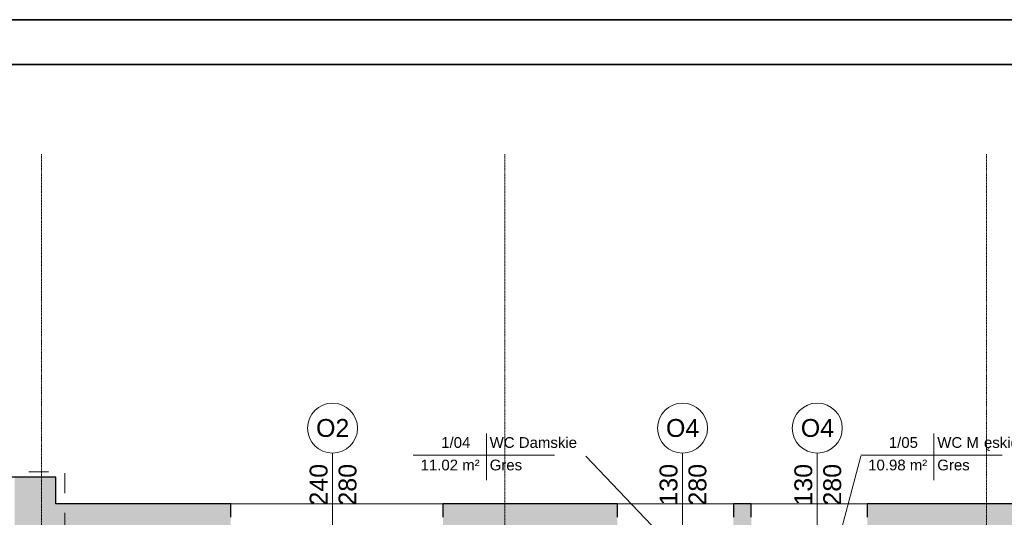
# Model space of a CAD drawing. Header units: centimetres. Extents: x 14504 to 44111, y -18976 to -7683.
# Tile 91 of 141: x 31451 to 32554, y -12655 to -12098. Entities that reach past the tile are written whole.
import ezdxf

# ---------------------------------------------------------------- set-up
doc = ezdxf.new("R2010")
doc.units = ezdxf.units.CM
doc.linetypes.add('Aligning Line 1_8_', pattern=[0.635, 0.3175, -0.3175])
doc.linetypes.add('Linia siatki', pattern=[0.9925, 0.47, -0.2175, 0.0875, -0.2175])
for name, color, linetype, lineweight in [('_gruba', 90, 'Continuous', 35), ('A-AREA-IDEN', 4, 'Continuous', 9), ('A-DETL', 6, 'Continuous', 9), ('A-DETL-THIN', 151, 'Continuous', 9), ('A-WALL', 4, 'Continuous', 9), ('A-WALL-PATT', 111, 'Continuous', 25), ('G-ANNO-TEXT', 8, 'Continuous', 9), ('S-GRID', 8, 'Continuous', 9)]:
    doc.layers.add(name, color=color, linetype=linetype, lineweight=lineweight)
doc.styles.add('Arial_1', font='arial.ttf', dxfattribs={"height": 12})
doc.styles.add('Arial_5', font='arial.ttf', dxfattribs={"height": 15})

# ---------------------------------------------------------------- blocks, each defined once
blk = doc.blocks.new('Etyk_pom_1_mala - Etyk_pom_1_mala-219433-4_Poziom piętra')
at = {"layer": 'A-AREA-IDEN'}
for p, q in [((-0.096, 0.144), (-0.096, -0.378)), ((-0.915, -0.101), (0.666, -0.101))]:
    blk.add_line(p, q, dxfattribs=at)

msp = doc.modelspace()

# ---------------------------------------------------------------- hatches: boundary and pattern name
at = {"layer": 'A-WALL-PATT', "lineweight": 9, "transparency": 33554610}
h = msp.add_hatch(color=256, dxfattribs=at)
h.paths.add_polyline_path([(31445.6, -14149.9), (31491.6, -14149.9), (31491.6, -13371.9), (31445.6, -13371.9), (31445.6, -14134.9)])
h.paths.add_polyline_path([(31475.6, -13226.9), (31491.6, -13226.9), (31491.6, -12609.9), (31445.6, -12609.9), (31445.6, -13226.9)])
h = msp.add_hatch(color=256, dxfattribs=at)
h.paths.add_polyline_path([(31971.6, -12702.9), (31991.6, -12702.9), (31991.6, -12639.9), (31925.1, -12639.9), (31925.1, -12702.9)])
h.paths.add_polyline_path([(31491.6, -12702.9), (31687.6, -12702.9), (31687.6, -12639.9), (31491.6, -12639.9)])
h = msp.add_hatch(color=256, dxfattribs=at)
h.paths.add_polyline_path([(32400.6, -12702.9), (32508.6, -12702.9), (32508.6, -12639.9), (32400.6, -12639.9), (32400.6, -12666.3)])
h.paths.add_polyline_path([(32031.9, -12702.9), (32120.6, -12702.9), (32120.6, -12639.9), (31991.6, -12639.9), (31991.6, -12702.9), (32011.6, -12702.9)])
h.paths.add_polyline_path([(32270.6, -12702.9), (32270.6, -12639.9), (32250.6, -12639.9), (32250.6, -12702.9), (32263.6, -12702.9)])
h = msp.add_hatch(color=256, dxfattribs=at)
h.paths.add_polyline_path([(32508.6, -14149.9), (32571.6, -14149.9), (32571.6, -13377.4), (32508.6, -13377.4), (32508.6, -13544.6)])
h.paths.add_polyline_path([(32556.6, -13187.4), (32571.6, -13187.4), (32571.6, -12639.9), (32508.6, -12639.9), (32508.6, -13187.4), (32545.2, -13187.4)])

# ---------------------------------------------------------------- linework, layer by layer
at = {"layer": '_gruba'}
for points in [[(29224, -12097.6), (35324, -12097.6), (35324, -15067.6), (29224, -15067.6)], [(29274, -15017.6), (35274, -15017.6), (35274, -12147.6), (29274, -12147.6)]]:
    msp.add_lwpolyline(points, dxfattribs=at)
at = {"layer": 'A-AREA-IDEN'}
for p, q in [((32229, -12737.1), (32085.4, -12586.5)), ((32346.3, -12763.7), (32393.4, -12586.5))]:
    msp.add_line(p, q, dxfattribs=at)
at = {"layer": 'A-DETL', "linetype": 'Aligning Line 1_8_', "ltscale": 70}
for p in [(31105.6, -12603.9), (31501.6, -13427.9)]:
    msp.add_line(p, (31501.6, -12603.9), dxfattribs=at)
at = {"layer": 'A-DETL-THIN'}
for p, q in [((31801.6, -12583), (31801.6, -12693)), ((32193.6, -12583), (32193.6, -12693)), ((32344.6, -12583), (32344.6, -12693))]:
    msp.add_line(p, q, dxfattribs=at)
for centre in [(31801.6, -12555), (32193.6, -12555), (32344.6, -12555)]:
    msp.add_circle(centre, 28, dxfattribs=at)
at = {"layer": 'A-WALL', "lineweight": 25}
for p, q in [((31491.6, -12609.9), (31371.6, -12609.9)), ((31491.6, -12639.9), (31491.6, -12609.9)), ((31687.6, -12639.9), (31491.6, -12639.9)), ((31687.6, -12654.9), (31687.6, -12639.9)), ((32120.6, -12639.9), (31925.1, -12639.9)), ((31925.1, -12639.9), (31925.1, -12654.9)), ((32120.6, -12654.9), (32120.6, -12639.9)), ((32270.6, -12639.9), (32250.6, -12639.9)), ((32250.6, -12639.9), (32250.6, -12654.9)), ((32270.6, -12654.9), (32270.6, -12639.9)), ((32571.6, -12639.9), (32400.6, -12639.9)), ((32400.6, -12639.9), (32400.6, -12654.9))]:
    msp.add_line(p, q, dxfattribs=at)
at = {"layer": 'A-WALL'}
for p, q in [((31687.6, -12639.9), (31925.1, -12639.9)), ((32120.6, -12639.9), (32250.6, -12639.9)), ((32270.6, -12639.9), (32400.6, -12639.9))]:
    msp.add_line(p, q, dxfattribs=at)
at = {"layer": 'S-GRID', "linetype": 'Linia siatki'}
for p, q in [((31475.6, -12248.3), (31475.6, -14860.8)), ((31994.6, -12248.3), (31994.6, -14860.8)), ((32534.1, -12248.3), (32534.1, -14860.8))]:
    msp.add_line(p, q, dxfattribs=at)

# ---------------------------------------------------------------- block references
at = {"layer": 'A-AREA-IDEN', "xscale": 99.99999999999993, "yscale": 99.99999999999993, "zscale": 99.99999999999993}
for p in [(31983.5, -12575.3), (32484.9, -12575.3)]:
    msp.add_blockref('Etyk_pom_1_mala - Etyk_pom_1_mala-219433-4_Poziom piętra', p, dxfattribs=at)

# ---------------------------------------------------------------- texts
at = {"layer": 'A-AREA-IDEN', "char_height": 12, "attachment_point": 1, "style": 'Arial_1'}
for s, insert, width in [('ęskie', (32531.3, -12565.1), 51.308), ('1/04', (31923.3, -12565.1), 42.489), ('WC Damskie', (31977.6, -12565.1), 129.873), ('1/05', (32424.7, -12565.1), 42.489), ('WC M', (32479, -12565.1), 63.333), ('11.02 m²', (31900.2, -12590.3), 85.781), ('Gres', (31977.6, -12590.3), 47.3), ('10.98 m²', (32401.6, -12590.3), 85.781), ('Gres', (32479, -12590.3), 47.3)]:
    msp.add_mtext(s, dxfattribs=dict(at, insert=insert, width=width))
at = {"layer": 'G-ANNO-TEXT', "char_height": 20, "width": 45.696, "attachment_point": 1, "style": 'Arial_5'}
for s, insert in [('O2', (31783.1, -12544.8)), ('O4', (32175.1, -12544.8)), ('O4', (32326.1, -12544.8))]:
    msp.add_mtext(s, dxfattribs=dict(at, insert=insert))
at = {"layer": 'G-ANNO-TEXT', "char_height": 20, "width": 57.721, "attachment_point": 1, "rotation": 90, "style": 'Arial_5'}
for s, insert in [('240', (31775.9, -12641.7)), ('280', (31808.3, -12641.7)), ('130', (32167.9, -12641.7)), ('280', (32200.3, -12641.7)), ('130', (32318.9, -12641.7)), ('280', (32351.3, -12641.7))]:
    msp.add_mtext(s, dxfattribs=dict(at, insert=insert))

doc.saveas('drawing.dxf')
